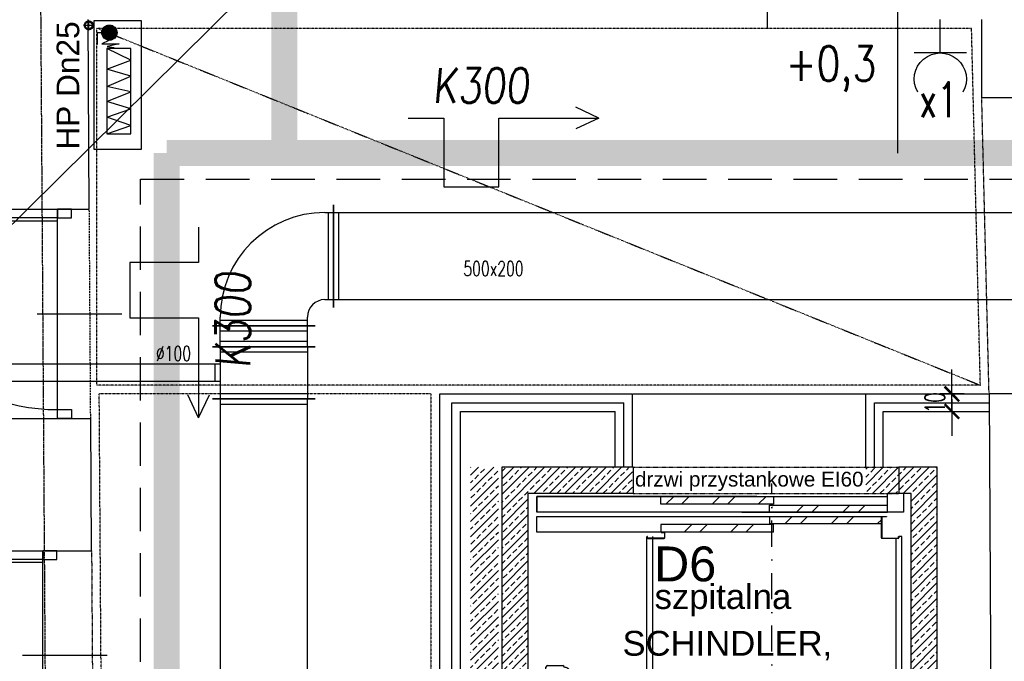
# Model space of a CAD drawing. Header units: inches. Extents: x -145354 to -97635, y 38777 to 78670.
# Tile 88 of 231: x -142232 to -141666, y 50668 to 51037. Entities that reach past the tile are written whole.
import ezdxf
from ezdxf.enums import TextEntityAlignment as Align

# ---------------------------------------------------------------- set-up
doc = ezdxf.new("R2010")
doc.units = ezdxf.units.IN
doc.header["$MEASUREMENT"] = 0
for name, pattern in [('CENTER', [2, 1.25, -0.25, 0.25, -0.25]), ('DASHDOT', [1, 0.5, -0.25, 0, -0.25]), ('DASHED2', [0.375, 0.25, -0.125]), ('DIVIDE', [31.75, 12.7, -6.35, 0, -6.35, 0, -6.35])]:
    doc.linetypes.add(name, pattern=pattern)
doc.layers.get('0').update_dxf_attribs({"color": 101})
doc.layers.add('0-pomoc', color=21, linetype='Continuous', plot=False)
for name, color, linetype in [('Drz---drzwi', 5, 'Continuous'), ('Drz-widok', 5, 'Continuous'), ('E35', 6, 'Continuous'), ('E50', 3, 'Continuous'), ('E50_kor', 3, 'Continuous'), ('E90_kor', 6, 'Continuous'), ('Ins-went', 141, 'Continuous'), ('Mpoż-rury', 121, 'Continuous'), ('Mppoż-piony-hydranty', 121, 'Continuous'), ('Opis-spadki', 61, 'Continuous'), ('Opis-wykonczen', 2, 'Continuous'), ('Os-osie glowne', 8, 'CENTER'), ('Sc-beton-hatch', 86, 'Continuous'), ('Sc-cegla pelna', 32, 'Continuous'), ('Sc-gk', 120, 'Continuous'), ('Sc-gk-hatch', 8, 'Continuous'), ('Sc-nad', 5, 'DASHED2'), ('Sc-nadproza kon', 5, 'DASHED2'), ('Suf-widok', 8, 'Continuous'), ('W-idok', 9, 'Continuous'), ('Wyp-meble', 155, 'Continuous')]:
    doc.layers.add(name, color=color, linetype=linetype)
doc.styles.add('KA wymiar', font='romans.shx', dxfattribs={"width": 0.6})
doc.styles.add('ROMANS', font='romans', dxfattribs={"width": 0.85})
doc.styles.add('tab-bud$0$ROMANS', font='romans', dxfattribs={"width": 0.7})
doc.styles.add('TYTUL2', font='ARIAL.TTF')
doc.linetypes.add('BATTING', pattern='A,0.0001,-0.1,[134,ltypeshp.shx,S=0.1,R=0,X=-0.1,Y=0],-0.2,[134,ltypeshp.shx,S=0.1,R=180,X=0.1,Y=0],-0.1', length=0.4001)
doc.dimstyles.new('KA wymiar', dxfattribs={"dimscale": 50, "dimtxt": 0.23, "dimasz": 0.14, "dimexe": 0, "dimexo": 0, "dimgap": 0.08, "dimtad": 1, "dimdec": 1, "dimrnd": 0.5, "dimzin": 9, "dimdsep": 46, "dimtxsty": 'KA wymiar', "dimblk1": 'UKOS', "dimblk2": 'UKOS', "dimsah": 1, "dimcen": 0.2, "dimse1": 1, "dimse2": 1, "dimclrd": 256, "dimclre": 256, "dimclrt": 2, "dimadec": 3, "dimazin": 0, "dimtfac": 1, "dimtdec": 1, "dimtix": 1, "dimtmove": 2, "dimatfit": 3, "dimldrblk": 'DOT', "dimfxl": 0, "dimtolj": 1, "dimtzin": 9, "dimarcsym": 0})
pattern_1 = [(45, (-188741.938, 11195.726), (-13.258252, 13.258252), []), (45, (-188733.099, 11195.726), (-13.258252, 13.258252), [])]

# ---------------------------------------------------------------- blocks, each defined once
blk = doc.blocks.new('g2')
at = {"layer": 'E35'}
blk.add_line((15, 19.27), (-15, 19.27), dxfattribs=at)
blk.add_arc((0, 34.27), 15, 150, 30, dxfattribs=at)
at = {"layer": 'E50'}
blk.add_line((0, 19.27), (0, 0), dxfattribs=at)
blk = doc.blocks.new('w2')
h = blk.add_hatch()
h.set_pattern_fill('ANSI32', color=256, scale=50, style=0)
h.set_pattern_definition(pattern_1)
h.paths.add_polyline_path([(-144149.4, 50762.8), (-144150.36, 50762.8), (-144150.36, 50758.36), (-144149.4, 50758.36)])
h.paths.add_polyline_path([(-144150.36, 50762.8), (-144158.86, 50762.8), (-144212.56, 50762.8), (-144214.06, 50762.8), (-144214.06, 50758.36), (-144150.36, 50758.36)])
h = blk.add_hatch()
h.set_pattern_fill('ANSI32', color=256, scale=50, style=0)
h.set_pattern_definition(pattern_1)
h.paths.add_polyline_path([(-144083.86, 50753.8), (-144083.86, 50757.8), (-144150.36, 50757.8), (-144150.36, 50753.8)])
h = blk.add_hatch()
h.set_pattern_fill('ANSI32', color=256, scale=50, style=0)
h.set_pattern_definition(pattern_1)
h.paths.add_polyline_path([(-144087.36, 50751.3), (-144150.36, 50751.3), (-144150.36, 50747.3), (-144087.36, 50747.3)])
h.paths.add_polyline_path([(-144150.36, 50751.3), (-144151.6, 50751.3), (-144151.6, 50747.3), (-144150.36, 50747.3)])
h = blk.add_hatch()
h.set_pattern_fill('ANSI32', color=256, scale=50, style=0)
h.set_pattern_definition(pattern_1)
h.paths.add_polyline_path([(-144150.36, 50742.3), (-144150.36, 50746.74), (-144214.06, 50746.74), (-144214.06, 50742.3), (-144212.56, 50742.3), (-144212.17, 50742.3)])
for p, q in [((-144229.86, 50779.6), (-144305.36, 50779.6)), ((-144305.36, 50779.6), (-144305.36, 50469.6)), ((-144229.86, 50779.6), (-144229.86, 50764.6)), ((-144055.36, 50779.6), (-144077.36, 50779.6)), ((-144077.36, 50779.6), (-144077.36, 50764.6)), ((-144055.36, 50469.6), (-144055.36, 50779.6)), ((-144229.86, 50764.6), (-144290.36, 50764.6)), ((-144290.36, 50764.6), (-144290.36, 50484.6)), ((-144285.36, 50753.8), (-144285.36, 50762.8)), ((-144285.36, 50762.8), (-144285.36, 50753.8)), ((-144285.36, 50762.8), (-144212.56, 50762.8)), ((-144212.56, 50762.8), (-144285.36, 50762.8)), ((-144214.06, 50758.36), (-144214.06, 50762.8)), ((-144212.56, 50762.8), (-144158.86, 50762.8)), ((-144158.86, 50762.8), (-144212.56, 50762.8)), ((-144158.86, 50762.8), (-144083.86, 50762.8)), ((-144149.4, 50762.8), (-144149.4, 50758.36)), ((-144083.86, 50753.8), (-144083.86, 50764.6)), ((-144074.66, 50764.6), (-144083.86, 50764.6)), ((-144070.36, 50764.6), (-144077.36, 50764.6)), ((-144074.66, 50764.6), (-144074.66, 50753.8)), ((-144070.36, 50484.6), (-144070.36, 50764.6)), ((-144167.56, 50753.8), (-144285.36, 50753.8)), ((-144158.86, 50758.36), (-144214.06, 50758.36)), ((-144149.4, 50758.36), (-144214.06, 50758.36)), ((-144083.86, 50753.8), (-144167.56, 50753.8)), ((-144167.56, 50753.8), (-144083.86, 50753.8)), ((-144151.6, 50753.8), (-144151.6, 50757.8)), ((-144151.6, 50757.8), (-144083.86, 50757.8)), ((-144074.66, 50753.8), (-144083.86, 50753.8)), ((-144285.36, 50751.3), (-144087.36, 50751.3)), ((-144285.36, 50742.3), (-144285.36, 50751.3)), ((-144151.6, 50751.3), (-144151.6, 50747.3)), ((-144087.36, 50747.3), (-144087.36, 50751.3)), ((-144087.36, 50747.8), (-144087.36, 50750.74)), ((-144087.21, 50750.99), (-144087.21, 50739.11)), ((-144087.06, 50751.3), (-144084.36, 50751.3)), ((-144084.36, 50751.15), (-144087.05, 50751.15)), ((-144084.36, 50751.3), (-144084.36, 50751.15)), ((-144212.56, 50742.3), (-144285.36, 50742.3)), ((-144149.4, 50746.74), (-144214.06, 50746.74)), ((-144214.06, 50746.74), (-144214.06, 50742.3)), ((-144149.4, 50742.3), (-144214.06, 50742.3)), ((-144212.17, 50742.3), (-144213.86, 50742.3)), ((-144213.86, 50742.3), (-144213.86, 50742.15)), ((-144151.6, 50747.3), (-144087.36, 50747.3)), ((-144149.4, 50742.3), (-144149.4, 50746.74)), ((-144087.36, 50740.1), (-144087.36, 50747.3)), ((-144222.11, 50486.6), (-144222.11, 50739.9)), ((-144221.71, 50739.9), (-144221.86, 50739.9)), ((-144221.86, 50739.9), (-144221.86, 50739.1)), ((-144221.71, 50739.11), (-144221.71, 50739.9)), ((-144221.56, 50738.8), (-144212.17, 50738.8)), ((-144212.17, 50738.95), (-144221.55, 50738.95)), ((-144218.86, 50739.9), (-144218.86, 50489.85)), ((-144213.86, 50742.15), (-144212.17, 50742.15)), ((-144212.01, 50741.99), (-144212.01, 50739.11)), ((-144211.86, 50739.11), (-144211.86, 50741.99)), ((-144087.36, 50739.11), (-144087.36, 50741.89)), ((-144087.05, 50738.95), (-144077.67, 50738.95)), ((-144077.66, 50738.8), (-144087.05, 50738.8)), ((-144078.86, 50489.85), (-144078.86, 50738.8)), ((-144077.51, 50739.11), (-144077.51, 50739.9)), ((-144077.51, 50739.9), (-144077.36, 50739.9)), ((-144077.36, 50739.9), (-144077.36, 50739.1)), ((-144075.61, 50739.9), (-144077.36, 50739.9)), ((-144075.61, 50486.6), (-144075.61, 50739.9)), ((-144280.02, 50663.72), (-144280.02, 50664.82)), ((-144279.18, 50665.78), (-144270.42, 50665.78)), ((-144282.6, 50661.6), (-144282.41, 50661.65)), ((-144282.6, 50659.43), (-144282.6, 50661.6)), ((-144265.86, 50661.53), (-144265.86, 50656.3)), ((-144284.77, 50608.62), (-144284.77, 50656.58)), ((-144272.64, 50651.9), (-144273.33, 50649.6)), ((-144273.33, 50649.6), (-144268.01, 50649.6)), ((-144268.01, 50649.6), (-144268.01, 50648.36)), ((-144268.01, 50648.36), (-144267.31, 50648.36)), ((-144267.01, 50648.06), (-144267.01, 50646.59)), ((-144266.36, 50645.8), (-144266.36, 50644.9)), ((-144266.36, 50644.9), (-144266.1, 50641.48)), ((-144262.01, 50637.8), (-144267.36, 50637.65)), ((-144267.36, 50637.65), (-144267.36, 50627.56)), ((-144265.1, 50640.05), (-144262.31, 50639.01)), ((-144262.31, 50639.01), (-144262.01, 50639)), ((-144262.01, 50639), (-144262.01, 50637.8)), ((-144267.36, 50627.56), (-144262.01, 50627.4)), ((-144266.1, 50623.73), (-144266.36, 50620.3)), ((-144262.31, 50626.19), (-144265.1, 50625.16)), ((-144262.01, 50626.2), (-144262.31, 50626.19)), ((-144262.01, 50627.4), (-144262.01, 50626.2)), ((-144267.01, 50618.62), (-144267.01, 50617.15)), ((-144266.36, 50620.3), (-144266.36, 50619.4)), ((-144268.01, 50615.61), (-144273.33, 50615.61)), ((-144273.33, 50615.61), (-144272.64, 50613.3)), ((-144267.31, 50616.85), (-144268.01, 50616.85)), ((-144268.01, 50616.85), (-144268.01, 50615.61)), ((-144266.63, 50610.73), (-144265.17, 50610.73)), ((-144265.17, 50610.73), (-144265.17, 50600.78)), ((-144282.6, 50603.6), (-144282.6, 50605.78)), ((-144282.41, 50603.55), (-144282.6, 50603.6)), ((-144280.02, 50600.38), (-144280.02, 50601.48)), ((-144267.53, 50601.02), (-144267.53, 50601.02)), ((-144266.92, 50600.78), (-144266.92, 50601.55)), ((-144276.51, 50599.42), (-144279.18, 50599.42)), ((-144279.18, 50599.42), (-144279.18, 50599.42)), ((-144276.51, 50597.07), (-144276.51, 50599.42)), ((-144273.24, 50596.77), (-144276.21, 50596.77)), ((-144272.94, 50599.42), (-144272.94, 50597.07)), ((-144270.42, 50599.42), (-144272.94, 50599.42)), ((-144269.59, 50600.38), (-144269.59, 50600.38)), ((-144265.17, 50600.78), (-144266.92, 50600.78)), ((-144305.36, 50469.6), (-144055.36, 50469.6))]:
    blk.add_line(p, q)
for points in [[(-144078.86, 50489.85), (-144218.86, 50489.85)], [(-144070.36, 50484.6), (-144290.36, 50484.6)], [(-144075.61, 50486.6), (-144222.11, 50486.6)]]:
    blk.add_lwpolyline(points)
for centre, radius, start, end in [((-144087.06, 50751), 0.3, 90, 180), ((-144087.05, 50750.99), 0.16, 90, 180), ((-144212.17, 50741.99), 0.31, 0, 90), ((-144221.56, 50739.1), 0.3, 180, 270), ((-144221.55, 50739.11), 0.16, 180, 270), ((-144212.17, 50741.99), 0.16, 0, 90), ((-144212.17, 50739.11), 0.16, 270, 0), ((-144212.17, 50739.11), 0.31, 270, 0), ((-144087.05, 50739.11), 0.31, 180, 270), ((-144087.05, 50739.11), 0.16, 180, 270), ((-144077.67, 50739.11), 0.16, 270, 0), ((-144077.66, 50739.1), 0.3, 270, 0), ((-144277.94, 50658.91), 5.25, 113.354, 148.4275), ((-144279.05, 50664.82), 0.969, 97.7862, 180), ((-144270.56, 50664.82), 0.969, 359.961, 81.59), ((-144269.88, 50660.25), 4.58, 59.0774, 86.3482), ((-144270.82, 50659.76), 5.51, 31.5633, 53.3824), ((-144281.82, 50656.58), 2.95, 105.3846, 180), ((-144268.64, 50661.48), 2.77, 0.9102, 24.6865), ((-144273.88, 50664.22), 12.38, 275.766, 297.7749), ((-144270.82, 50658.07), 5.51, 299.3678, 328.4367), ((-144268.64, 50656.34), 2.77, 335.3135, 359.0898), ((-144267.31, 50648.06), 0.3, 0, 90), ((-144267.16, 50645.8), 0.8, 0, 79.1931), ((-144264.41, 50641.6), 1.7, 184.2513, 246.0178), ((-144264.41, 50623.6), 1.7, 113.9822, 175.7487), ((-144267.16, 50619.4), 0.8, 280.8069, 0), ((-144273.88, 50600.99), 12.38, 62.2251, 84.234), ((-144267.31, 50617.15), 0.3, 270, 0), ((-144281.82, 50608.62), 2.95, 180, 254.6154), ((-144270.82, 50607.13), 5.51, 40.6842, 60.6322), ((-144277.94, 50606.3), 5.25, 211.5725, 246.646), ((-144269.88, 50604.95), 4.58, 273.7195, 300.9226), ((-144270.82, 50605.45), 5.51, 306.6176, 315.0158), ((-144279.05, 50600.38), 0.969, 180, 262.2138), ((-144276.21, 50597.07), 0.3, 180, 270), ((-144273.24, 50597.07), 0.3, 270, 0), ((-144270.56, 50600.38), 0.969, 278.41, 359.961)]:
    blk.add_arc(centre, radius, start, end)
at = {"layer": 'W-idok', "linetype": 'DASHDOT', "ltscale": 30}
blk.add_line((-144150.36, 50463.1), (-144150.36, 50770.3), dxfattribs=at)
blk = doc.blocks.new('_GJKHGJ')
at = {"ltscale": 25}
for p, q in [((-8, -5), (-8, 0)), ((-8, 0), (-8, -5)), ((0, 0), (-8, 0)), ((0, -5), (0, 0)), ((0, -5), (0, 0)), ((-8, -115), (-8, -5)), ((-8, -5), (0, -5)), ((-19.7, -60), (28.9, -60)), ((-8, -115), (0, -115)), ((-8, -120), (-8, -115)), ((0, -115), (0, -120)), ((0, -115), (0, -120)), ((0, -120), (-8, -120))]:
    blk.add_line(p, q, dxfattribs=at)
at = {"ltscale": 7}
for p, q in [((-8, -5), (-118, -5)), ((-8, -6.8), (-117.99, -6.8))]:
    blk.add_line(p, q, dxfattribs=at)
blk.add_arc((-8, -5), 110, 180, 270)
blk = doc.blocks.new('_dz1')
at = {"ltscale": 7}
for p, q in [((-7, 0), (-7, 90)), ((-5, 0), (-5, 90))]:
    blk.add_line(p, q, dxfattribs=at)
at = {"ltscale": 25}
for p, q in [((-50, 13), (-50, -41)), ((-95, 0), (-5, 0)), ((-5, 0), (0, 0)), ((-95, -8), (-100, -8)), ((-5, -8), (0, -8))]:
    blk.add_line(p, q, dxfattribs=at)
for points in [[(-100, -8), (-100, 0), (-95, 0), (-95, -8)], [(0, -8), (0, 0), (-5, 0), (-5, -8)]]:
    blk.add_lwpolyline(points, close=True, dxfattribs=at)
blk.add_arc((-5, 0), 90, 90, 180, dxfattribs=at)
blk = doc.blocks.new('pion')
at = {"layer": 'Mpoż-rury', "color": 8}
for p, q in [((61204.15, 11079.35), (61204.15, 11073.35)), ((61201.15, 11076.35), (61207.15, 11076.35))]:
    blk.add_line(p, q, dxfattribs=at)
blk.add_circle((61204.13, 11076.35), 2.55, dxfattribs=at)
at = {"layer": 'Mpoż-rury'}
blk.add_circle((61204.15, 11076.35), 2, dxfattribs=at)
blk = doc.blocks.new('HP25')
at = {"layer": 'Mppoż-piony-hydranty'}
for p, q in [((-1492.3, 1506.02), (-1492.3, 1533.02)), ((-1492.3, 1533.02), (-1418.3, 1533.02)), ((-1418.3, 1533.02), (-1418.3, 1506.02)), ((-1469.71, 1527.1), (-1476.32, 1513.24)), ((-1427.42, 1527.1), (-1476.32, 1527.1)), ((-1476.32, 1527.1), (-1476.32, 1513.24)), ((-1464.43, 1513.24), (-1469.71, 1527.1)), ((-1460.46, 1527.1), (-1464.43, 1513.24)), ((-1454.51, 1513.24), (-1460.46, 1527.1)), ((-1451.54, 1527.1), (-1454.51, 1513.24)), ((-1445.92, 1513.24), (-1451.54, 1527.1)), ((-1441.63, 1527.1), (-1445.92, 1513.24)), ((-1437, 1513.24), (-1441.63, 1527.1)), ((-1432.04, 1527.1), (-1437, 1513.24)), ((-1427.42, 1513.24), (-1432.04, 1527.1)), ((-1427.42, 1513.24), (-1427.42, 1527.1)), ((-1489.67, 1515.68), (-1484.44, 1510.46)), ((-1489.62, 1515.91), (-1484.22, 1510.51)), ((-1489.55, 1516.12), (-1484, 1510.58)), ((-1489.47, 1516.33), (-1483.8, 1510.66)), ((-1489.39, 1516.53), (-1483.6, 1510.74)), ((-1489.29, 1516.72), (-1483.41, 1510.84)), ((-1489.19, 1516.9), (-1483.23, 1510.94)), ((-1489.08, 1517.08), (-1483.05, 1511.04)), ((-1488.97, 1517.24), (-1482.88, 1511.16)), ((-1488.85, 1517.41), (-1482.72, 1511.28)), ((-1488.72, 1517.56), (-1482.57, 1511.41)), ((-1488.59, 1517.71), (-1482.42, 1511.54)), ((-1488.45, 1517.85), (-1482.28, 1511.68)), ((-1488.3, 1517.99), (-1482.14, 1511.83)), ((-1488.14, 1518.12), (-1482.01, 1511.99)), ((-1487.98, 1518.24), (-1481.89, 1512.15)), ((-1487.82, 1518.35), (-1481.78, 1512.31)), ((-1487.64, 1518.46), (-1481.67, 1512.49)), ((-1487.46, 1518.56), (-1481.57, 1512.67)), ((-1487.27, 1518.66), (-1481.47, 1512.86)), ((-1487.08, 1518.74), (-1481.39, 1513.05)), ((-1486.87, 1518.82), (-1481.31, 1513.26)), ((-1486.66, 1518.89), (-1481.24, 1513.47)), ((-1486.43, 1518.95), (-1481.18, 1513.7)), ((-1486.2, 1519), (-1481.13, 1513.93)), ((-1485.95, 1519.04), (-1481.09, 1514.18)), ((-1485.69, 1519.06), (-1481.07, 1514.43)), ((-1485.42, 1519.07), (-1481.06, 1514.71)), ((-1485.13, 1519.06), (-1481.07, 1515)), ((-1484.81, 1519.03), (-1481.1, 1515.32)), ((-1484.47, 1518.96), (-1481.17, 1515.66)), ((-1484.08, 1518.86), (-1481.27, 1516.05)), ((-1483.61, 1518.68), (-1481.45, 1516.52)), ((-1482.97, 1518.31), (-1481.82, 1517.16)), ((-1479.08, 1520.38), (-1477.49, 1513.39)), ((-1478.95, 1510.35), (-1479.08, 1520.38)), ((-1477.49, 1513.39), (-1476.96, 1517.48)), ((-1489.78, 1514.94), (-1485.19, 1510.35)), ((-1489.78, 1514.66), (-1485.46, 1510.35)), ((-1489.77, 1514.37), (-1485.76, 1510.36)), ((-1489.76, 1515.2), (-1484.93, 1510.37)), ((-1489.73, 1514.05), (-1486.08, 1510.39)), ((-1489.72, 1515.45), (-1484.68, 1510.41)), ((-1489.67, 1513.7), (-1486.43, 1510.46)), ((-1489.55, 1513.3), (-1486.83, 1510.58)), ((-1489.36, 1512.82), (-1487.31, 1510.77)), ((-1488.93, 1512.11), (-1488.02, 1511.2)), ((-1485.29, 1510.48), (-1485.29, 1507.71)), ((-1480.93, 1514.44), (-1478.95, 1510.35)), ((-1476.32, 1513.24), (-1427.42, 1513.24)), ((-1418.3, 1506.02), (-1492.3, 1506.02)), ((-1485.29, 1507.71), (-1478.55, 1507.71))]:
    blk.add_line(p, q, dxfattribs=at)
blk.add_circle((-1485.42, 1514.71), 4.36, dxfattribs=at)
blk = doc.blocks.new('UKOS')
at = {"color": 1}
blk.add_line((0, 1), (0, -1), dxfattribs=at)
at = {"color": 8}
blk.add_line((1, 0), (-1, 0), dxfattribs=at)
at = {"color": 1, "const_width": 0.2}
blk.add_lwpolyline([(0.599, 0.599), (-0.599, -0.599)], dxfattribs=at)
blk = doc.blocks.new('*D1396')
at = {"lineweight": -2}
for p, q in [((-141696.54, 50828.7), (-141696.54, 50835.7)), ((-141696.54, 50811.7), (-141696.54, 50821.7)), ((-141696.54, 50804.7), (-141696.54, 50797.7))]:
    blk.add_line(p, q, dxfattribs=at)
at = {"lineweight": -2, "xscale": 7.000000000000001, "yscale": 7.000000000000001, "zscale": 7.000000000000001}
for p, rotation in [((-141696.54, 50821.7), 270), ((-141696.54, 50811.7), 90)]:
    blk.add_blockref('UKOS', p, dxfattribs=dict(at, rotation=rotation))
at = {"color": 2, "insert": (-141706.29, 50816.7), "char_height": 11.5, "attachment_point": 5, "rotation": 90, "style": 'KA wymiar'}
blk.add_mtext('\\A1;10', dxfattribs=at)
blk = doc.blocks.new('_Dot')
at = {"layer": '0-pomoc', "color": 0, "lineweight": -2}
blk.add_line((-0.5, 0), (-1, 0), dxfattribs=at)
at = {"layer": '0-pomoc', "color": 0, "const_width": 0.5}
blk.add_lwpolyline([(-0.25, 0, 1), (0.25, 0, 1)], format="xyb", close=True, dxfattribs=at)

msp = doc.modelspace()

# ---------------------------------------------------------------- hatches: boundary and pattern name
at = {"layer": 'Sc-beton-hatch'}
h = msp.add_hatch(dxfattribs=at)
h.set_pattern_fill('ANSI33', color=256, scale=25, style=0)
h.set_pattern_definition([(45, (179.986, 7365.5356), (-4.41941738, 4.41941738), []), (45, (184.405, 7365.5356), (-4.41941738, 4.41941738), [3.125, -1.5625])])
h.paths.add_polyline_path([(-141957.01, 50779.6), (-141973.01, 50779.6), (-141973.01, 50469.6), (-141957.01, 50469.6)])
h = msp.add_hatch(dxfattribs=at)
h.set_pattern_fill('ANSI33', color=256, scale=25, style=0)
h.set_pattern_definition([(45, (-563.8086, 8174.76), (-4.41941738, 4.41941738), []), (45, (-559.389, 8174.76), (-4.41941738, 4.41941738), [3.125, -1.5625])])
h.paths.add_polyline_path([(-141880.01, 50779.6), (-141955.01, 50779.6), (-141955.01, 50469.6), (-141824.01, 50469.6), (-141824.01, 50484.6), (-141940.01, 50484.6), (-141940.01, 50764.6), (-141880.01, 50764.6)])
h.paths.add_polyline_path([(-141705.01, 50779.6), (-141746.01, 50779.6), (-141746.01, 50764.6), (-141720.01, 50764.6), (-141720.01, 50484.6), (-141824.01, 50484.6), (-141824.01, 50469.6), (-141705.01, 50469.6)])

# ---------------------------------------------------------------- linework, layer by layer
at = {"color": 1, "linetype": 'Continuous', "lineweight": -2}
msp.add_line((-142121.17, 50818.84), (-142062.17, 50818.84), dxfattribs=at)
at = {"layer": 'E35'}
msp.add_line((-142452.77, 50705.23), (-142079.98, 51073.7), dxfattribs=at)
at = {"layer": 'E50_kor'}
msp.add_line((-141727.73, 51090.36), (-141727.73, 50960), dxfattribs=at)
at = {"layer": 'E50_kor', "linetype": 'DASHED2', "ltscale": 100}
for p, q in [((-142162.47, 50945), (-139312.33, 50945)), ((-142162.47, 48567.88), (-142162.47, 50945))]:
    msp.add_line(p, q, dxfattribs=at)
at = {"layer": 'E50_kor', "const_width": 15}
for points in [[(-142079.98, 51073.7), (-142079.98, 50960)], [(-142147.47, 50960), (-139297.33, 50960)], [(-142147.47, 48567.88), (-142147.47, 50960)]]:
    msp.add_lwpolyline(points, dxfattribs=at)
at = {"layer": 'E90_kor', "ltscale": 15}
for p, q in [((-141899.4, 50980.06), (-141912.56, 50986.3)), ((-141899.4, 50980.06), (-141912.56, 50973.82)), ((-142129.21, 50808.07), (-142135.45, 50821.23)), ((-142129.21, 50808.07), (-142122.97, 50821.23))]:
    msp.add_line(p, q, dxfattribs=at)
for points in [[(-142008.74, 50980.06), (-141988.42, 50980.06), (-141988.42, 50940.65), (-141956.8, 50940.65), (-141956.8, 50980.06), (-141899.4, 50980.06)], [(-142129.21, 50917.41), (-142129.21, 50897.09), (-142168.62, 50897.09), (-142168.62, 50865.47), (-142129.21, 50865.47), (-142129.21, 50808.07)]]:
    msp.add_lwpolyline(points, dxfattribs=at)
at = {"layer": 'Ins-went'}
for p, q in [((-142051.71, 50871.34), (-142051.71, 50930.34)), ((-142051.71, 50930.34), (-142051.71, 50871.34)), ((-142056.71, 50925.84), (-142051.71, 50925.84)), ((-142054.71, 50925.84), (-139571.61, 50925.84)), ((-142054.71, 50925.84), (-142054.71, 50875.84)), ((-142049.71, 50925.84), (-139897.31, 50925.84)), ((-142048.71, 50875.84), (-142048.71, 50925.84)), ((-142056.71, 50875.84), (-142051.71, 50875.84)), ((-142054.71, 50875.84), (-139571.61, 50875.84)), ((-142049.71, 50875.84), (-139897.31, 50875.84)), ((-142116.71, 50860.84), (-142116.71, 50865.84)), ((-142066.71, 50863.84), (-142116.71, 50863.84)), ((-142066.71, 50860.84), (-142066.71, 50865.84)), ((-142062.21, 50860.84), (-142121.21, 50860.84)), ((-142121.21, 50860.84), (-142062.21, 50860.84)), ((-142116.71, 50848.84), (-142116.71, 50860.84)), ((-142116.71, 50857.84), (-142066.71, 50857.84)), ((-142066.71, 50848.84), (-142066.71, 50860.84)), ((-142066.71, 50851.84), (-142116.71, 50851.84)), ((-142062.21, 50848.84), (-142121.21, 50848.84)), ((-142121.21, 50848.84), (-142062.21, 50848.84)), ((-142116.71, 50848.84), (-142116.71, 50818.84)), ((-142116.71, 50845.84), (-142066.71, 50845.84)), ((-142066.71, 50848.84), (-142066.71, 50818.84)), ((-142116.71, 50838.84), (-142510.41, 50838.84)), ((-142119.71, 50828.84), (-142119.71, 50838.84)), ((-142116.71, 50828.84), (-142510.41, 50828.84)), ((-142066.71, 50821.84), (-142116.71, 50821.84)), ((-142062.21, 50818.84), (-142121.21, 50818.84)), ((-142116.67, 50486.36), (-142116.67, 50818.84)), ((-142116.67, 50815.84), (-142066.67, 50815.84)), ((-142066.67, 50486.36), (-142066.67, 50818.84))]:
    msp.add_line(p, q, dxfattribs=at)
for radius in [60, 10]:
    msp.add_arc((-142056.71, 50865.84), radius, 90, 180, dxfattribs=at)
at = {"layer": 'Os-osie glowne'}
msp.add_line((-142198.69, 47893.27), (-142226.03, 51985.69), dxfattribs=at)
at = {"layer": 'Sc-cegla pelna'}
for p, q in [((-142191.95, 50927.7), (-142192.68, 51036.7)), ((-141679.4, 50991.72), (-141679.4, 51036.7)), ((-141459.4, 50991.72), (-141679.4, 50991.72)), ((-142306.79, 50927.7), (-142191.95, 50927.7)), ((-142239.16, 50807.7), (-142191.16, 50807.7)), ((-142190.65, 50731.7), (-142191.16, 50807.7)), ((-142238.65, 50731.7), (-142190.65, 50731.7))]:
    msp.add_line(p, q, dxfattribs=at)
for points in [[(-141675.19, 50821.7), (-141673.24, 50459.6)], [(-141617.19, 50821.7), (-141675.19, 50821.7)]]:
    msp.add_lwpolyline(points, dxfattribs=at)
at = {"layer": 'Sc-gk'}
for p, q in [((-141990.73, 50821.7), (-141880.01, 50821.7)), ((-141990.73, 50450.71), (-141990.73, 50821.7)), ((-141880.01, 50779.6), (-141880.01, 50821.7)), ((-141746.01, 50779.6), (-141746.01, 50821.7)), ((-141746.01, 50821.7), (-141675.19, 50821.7)), ((-141978.73, 50811.7), (-141890.01, 50811.7)), ((-141978.73, 50465.6), (-141978.73, 50811.7)), ((-141890.01, 50779.6), (-141890.01, 50811.7)), ((-141736.01, 50779.6), (-141736.01, 50811.7)), ((-141736.01, 50811.7), (-141675.19, 50811.7))]:
    msp.add_line(p, q, dxfattribs=at)
at = {"layer": 'Sc-gk-hatch', "linetype": 'BATTING', "ltscale": 0.22}
for p, q in [((-141983.73, 50816.7), (-141885.01, 50816.7)), ((-141983.73, 50450.71), (-141983.73, 50816.7)), ((-141885.01, 50779.6), (-141885.01, 50816.7)), ((-141741.01, 50779.6), (-141741.01, 50816.7)), ((-141741.01, 50816.7), (-141675.19, 50816.7))]:
    msp.add_line(p, q, dxfattribs=at)
at = {"layer": 'Sc-nad', "ltscale": 4}
msp.add_line((-142191.16, 50807.7), (-142191.95, 50927.7), dxfattribs=at)
at = {"layer": 'Sc-nad'}
msp.add_line((-141879.51, 50821.7), (-141746.01, 50821.7), dxfattribs=at)
at = {"layer": 'Sc-nadproza kon', "linetype": 'DASHDOT', "ltscale": 0.5}
for p, q in [((-141675.19, 50821.7), (-141679.4, 50991.72)), ((-141879.51, 50779.6), (-141727.01, 50779.6)), ((-141879.51, 50764.6), (-141727.01, 50764.6))]:
    msp.add_line(p, q, dxfattribs=at)
msp.add_lwpolyline([(-142190.65, 50731.7), (-142189.85, 50611.7)], dxfattribs=at)
at = {"layer": 'Suf-widok', "linetype": 'DIVIDE', "ltscale": 0.02}
for p, q in [((-142187.68, 51031.7), (-141685.26, 51031.7)), ((-142187.68, 50826.7), (-142187.68, 51031.7)), ((-142187.68, 51031.7), (-141680.19, 50826.7)), ((-141680.19, 50826.7), (-141685.26, 51031.7)), ((-141680.19, 50826.7), (-142187.68, 50826.7)), ((-141995.73, 50821.7), (-142186.25, 50821.7))]:
    msp.add_line(p, q, dxfattribs=at)
msp.add_lwpolyline([(-141995.73, 50821.7), (-141995.73, 48561.54), (-142171.26, 48562.41), (-142186.25, 50821.7)], dxfattribs=at)

# ---------------------------------------------------------------- block references
at = {"layer": 'Drz---drzwi'}
for p in [(-142202.15, 50927.7), (-142210.65, 50731.7)]:
    msp.add_blockref('_GJKHGJ', p, dxfattribs=at)
at = {"layer": 'Drz-widok'}
msp.add_blockref('_dz1', (-141752.62, 51072.61), dxfattribs=at)
at = {"layer": 'E35', "xscale": -1, "rotation": 180}
msp.add_blockref('g2', (-141703.2, 51036.7), dxfattribs=at)
at = {"layer": 'Mpoż-rury', "rotation": 90}
msp.add_blockref('pion', (-131115.92, -10170.81), dxfattribs=at)
at = {"layer": 'Mppoż-piony-hydranty', "rotation": 269.9999866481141}
msp.add_blockref('HP25', (-143695.12, 49543.67), dxfattribs=at)
at = {"layer": 'Wyp-meble'}
msp.add_blockref('w2', (2350.35, 0), dxfattribs=at)

# ---------------------------------------------------------------- texts
at = {"layer": 'E35', "style": 'ROMANS'}
for s, width, p in [('+0,3', 0.8, (-141766.02, 51008.29)), ('x1', 0.7, (-141704.13, 50990.59))]:
    msp.add_text(s, height=20, dxfattribs=dict(at, width=width)).set_placement(p, align=Align.MIDDLE)
at = {"layer": 'E90_kor', "ltscale": 15, "style": 'ROMANS', "oblique": 5, "width": 0.8}
msp.add_text('K300', height=20, dxfattribs=at).set_placement((-141994.69, 50988.77))
msp.add_text('K300', height=20, rotation=90, dxfattribs=at).set_placement((-142099.51, 50836.42))
at = {"layer": 'Ins-went', "style": 'tab-bud$0$ROMANS', "width": 0.7}
for s, p in [('500x200', (-141977.14, 50889.41)), ('%%c100', (-142153.72, 50840.67))]:
    msp.add_text(s, height=8.424, dxfattribs=at).set_placement(p)
at = {"layer": 'Opis-spadki', "style": 'TYTUL2'}
msp.add_text('HP Dn25', height=13, rotation=90, dxfattribs=at).set_placement((-142204.25, 50998.75), align=Align.MIDDLE)
for s, height, p in [('D6', 20, (-141849.72, 50724.15)), ('szpitalna', 14.239, (-141828.04, 50703.64)), ('SCHINDLER,', 14.239, (-141825.5, 50677.37))]:
    msp.add_text(s, height=height, dxfattribs=at).set_placement(p, align=Align.MIDDLE)
at = {"layer": 'Opis-wykonczen', "insert": (-141878.58, 50777.05), "char_height": 8.5, "width": 171.4061, "attachment_point": 1, "style": 'TYTUL2'}
msp.add_mtext('drzwi przystankowe EI60', dxfattribs=at)

# ---------------------------------------------------------------- dimensions: what is measured, and where the dimension line sits
dim = msp.add_linear_dim(base=(-141696.54, 50821.7), p1=(-141675.19, 50811.7), p2=(-141675.19, 50821.7), angle=90, dimstyle='KA wymiar', override={"dimpost": '\\X'})
dim.commit()
dim.dimension.update_dxf_attribs({"geometry": '*D1396', "text_midpoint": (-141706.29, 50816.7)})

doc.saveas('drawing.dxf')
